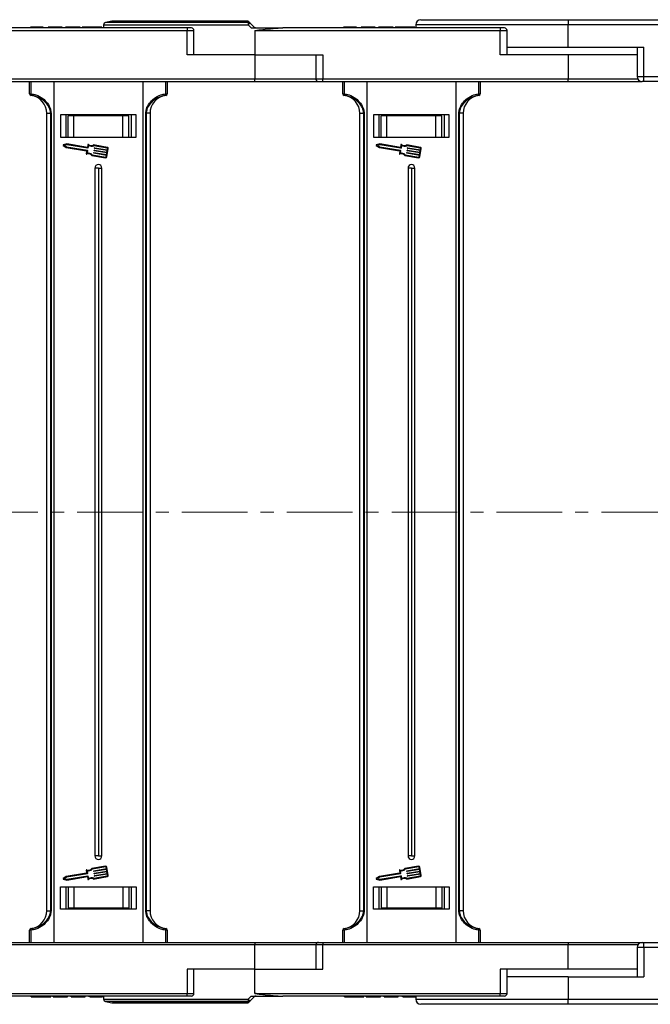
# Model space of a CAD drawing. Header units: millimetres. Extents: x -1214 to 867, y -361 to 1097.
# Tile 16 of 51: x 359 to 543, y -25 to 261. Entities that reach past the tile are written whole.
import ezdxf

# ---------------------------------------------------------------- set-up
doc = ezdxf.new("R2010")
doc.units = ezdxf.units.MM
doc.linetypes.add('CENTERX2', pattern=[20.32, 12.7, -2.54, 2.54, -2.54])

msp = doc.modelspace()

# ---------------------------------------------------------------- linework, layer by layer
at = {"color": 7, "linetype": 'Continuous', "lineweight": 25}
for p, q in [((386.085, 260.28), (384.261, 259.915)), ((425.347, 260.294), (386.232, 260.294)), ((475.894, 260.694), (518.658, 260.694)), ((518.658, 260.694), (518.658, 259.194)), ((518.658, 260.694), (561.112, 260.694)), ((336.969, 257.544), (407.936, 257.544)), ((407.936, 258.294), (344.747, 258.294)), ((362.426, 258.494), (362.426, 258.294)), ((364.28, 258.494), (364.28, 258.294)), ((366.141, 258.494), (366.141, 258.294)), ((366.273, 258.494), (366.273, 258.294)), ((367.503, 258.494), (367.503, 258.294)), ((368.657, 258.494), (367.503, 258.494)), ((368.657, 258.494), (368.657, 258.294)), ((371.196, 258.494), (368.657, 258.494)), ((371.196, 258.494), (371.196, 258.294)), ((371.58, 258.494), (371.196, 258.494)), ((371.58, 258.494), (371.58, 258.294)), ((376.811, 258.494), (372.58, 258.494)), ((372.58, 258.494), (372.58, 258.294)), ((376.811, 258.494), (376.811, 258.294)), ((377.426, 258.494), (377.426, 258.294)), ((380.281, 258.494), (380.281, 258.294)), ((383.119, 258.494), (383.119, 258.294)), ((383.658, 259.179), (383.658, 258.294)), ((407.936, 258.294), (407.936, 257.544)), ((409.186, 258.294), (407.936, 258.294)), ((407.936, 250.494), (407.936, 257.544)), ((409.936, 250.494), (409.936, 257.544)), ((425.678, 259.179), (426.579, 258.294)), ((426.579, 258.294), (435.747, 258.294)), ((427.658, 257.577), (427.658, 250.494)), ((427.969, 257.544), (427.969, 257.585)), ((427.969, 257.544), (498.936, 257.544)), ((498.936, 258.294), (435.747, 258.294)), ((453.426, 258.494), (453.426, 258.294)), ((455.28, 258.494), (455.28, 258.294)), ((457.142, 258.494), (457.142, 258.294)), ((457.273, 258.494), (457.273, 258.294)), ((458.503, 258.494), (458.503, 258.294)), ((459.657, 258.494), (458.503, 258.494)), ((459.657, 258.494), (459.657, 258.294)), ((462.196, 258.494), (459.657, 258.494)), ((462.196, 258.494), (462.196, 258.294)), ((462.58, 258.494), (462.196, 258.494)), ((462.58, 258.494), (462.58, 258.294)), ((463.58, 258.494), (463.58, 258.294)), ((467.811, 258.494), (463.58, 258.494)), ((467.811, 258.494), (467.811, 258.294)), ((468.426, 258.494), (468.426, 258.294)), ((471.281, 258.494), (471.281, 258.294)), ((474.119, 258.494), (474.119, 258.294)), ((474.394, 259.194), (474.394, 258.294)), ((498.936, 258.294), (498.936, 257.544)), ((500.186, 258.294), (498.936, 258.294)), ((498.936, 250.494), (498.936, 257.544)), ((500.936, 250.494), (500.936, 257.544)), ((518.658, 252.694), (518.658, 259.194)), ((561.733, 259.194), (518.658, 259.194)), ((500.936, 252.694), (518.658, 252.694)), ((518.658, 252.694), (540.743, 252.694)), ((538.743, 252.694), (538.743, 244.194)), ((540.743, 244.194), (540.743, 252.694)), ((427.658, 250.494), (407.936, 250.494)), ((427.658, 250.494), (447.38, 250.494)), ((427.658, 250.494), (427.658, 243.444)), ((445.38, 250.494), (445.38, 243.444)), ((447.38, 250.494), (447.38, 243.444)), ((518.658, 250.494), (498.936, 250.494)), ((518.658, 250.494), (518.658, 243.444)), ((538.743, 250.494), (518.658, 250.494)), ((427.658, 243.444), (356.38, 243.444)), ((427.658, 242.694), (427.658, 243.444)), ((518.658, 243.444), (447.38, 243.444)), ((447.38, 242.694), (447.38, 243.444)), ((518.658, 242.694), (518.658, 243.444)), ((540.743, 244.194), (613.658, 244.194)), ((540.743, 242.694), (540.743, 244.194)), ((356.38, 242.694), (427.658, 242.694)), ((362.158, 239.158), (362.158, 242.694)), ((362.553, 242.694), (362.553, 239.158)), ((369.158, 242.694), (369.158, 117.694)), ((395.158, 117.694), (395.158, 242.694)), ((401.763, 239.158), (401.763, 242.694)), ((402.158, 242.694), (402.158, 239.158)), ((427.658, 242.694), (446.13, 242.694)), ((446.13, 242.694), (447.38, 242.694)), ((447.38, 242.694), (518.658, 242.694)), ((453.158, 239.158), (453.158, 242.694)), ((453.553, 242.694), (453.553, 239.158)), ((460.158, 242.694), (460.158, 117.694)), ((486.158, 117.694), (486.158, 242.694)), ((492.763, 239.158), (492.763, 242.694)), ((493.158, 242.694), (493.158, 239.158)), ((518.658, 242.694), (540.243, 242.694)), ((540.743, 242.694), (540.243, 242.694)), ((613.922, 242.694), (540.743, 242.694)), ((362.158, 239.158), (362.553, 239.158)), ((362.597, 238.663), (362.597, 238.659)), ((401.719, 238.659), (401.719, 238.663)), ((401.763, 239.158), (402.158, 239.158)), ((453.158, 239.158), (453.553, 239.158)), ((453.597, 238.663), (453.597, 238.659)), ((492.719, 238.659), (492.719, 238.663)), ((492.763, 239.158), (493.158, 239.158)), ((367.158, 233.498), (368.279, 233.498)), ((367.158, 117.694), (367.158, 233.498)), ((368.394, 233.498), (368.279, 233.498)), ((368.279, 117.694), (368.279, 233.498)), ((368.394, 233.498), (368.394, 117.694)), ((371.158, 233.094), (371.158, 226.594)), ((393.158, 233.094), (371.158, 233.094)), ((372.658, 233.094), (372.658, 226.594)), ((373.358, 226.594), (373.358, 232.794)), ((375.039, 232.794), (373.358, 232.794)), ((375.039, 226.594), (375.039, 232.794)), ((389.277, 232.794), (375.039, 232.794)), ((389.277, 226.594), (389.277, 232.794)), ((390.958, 232.794), (389.277, 232.794)), ((390.958, 226.594), (390.958, 232.794)), ((391.658, 233.094), (391.658, 226.594)), ((391.658, 233.094), (391.658, 226.594)), ((393.158, 226.594), (393.158, 233.094)), ((396.037, 233.498), (395.922, 233.498)), ((395.922, 117.694), (395.922, 233.498)), ((397.158, 233.498), (396.037, 233.498)), ((396.037, 233.498), (396.037, 117.694)), ((397.158, 233.498), (397.158, 117.694)), ((458.158, 233.498), (459.279, 233.498)), ((458.158, 117.694), (458.158, 233.498)), ((459.394, 233.498), (459.279, 233.498)), ((459.279, 117.694), (459.279, 233.498)), ((459.394, 233.498), (459.394, 117.694)), ((462.158, 233.094), (462.158, 226.594)), ((484.158, 233.094), (462.158, 233.094)), ((463.658, 233.094), (463.658, 226.594)), ((464.358, 226.594), (464.358, 232.794)), ((466.039, 232.794), (464.358, 232.794)), ((466.039, 226.594), (466.039, 232.794)), ((480.277, 232.794), (466.039, 232.794)), ((480.277, 226.594), (480.277, 232.794)), ((481.958, 232.794), (480.277, 232.794)), ((481.958, 226.594), (481.958, 232.794)), ((482.658, 233.094), (482.658, 226.594)), ((482.658, 233.094), (482.658, 226.594)), ((484.158, 226.594), (484.158, 233.094)), ((487.037, 233.498), (486.922, 233.498)), ((486.922, 117.694), (486.922, 233.498)), ((488.158, 233.498), (487.037, 233.498)), ((487.037, 233.498), (487.037, 117.694)), ((488.158, 233.498), (488.158, 117.694)), ((371.158, 226.594), (393.158, 226.594)), ((462.158, 226.594), (484.158, 226.594)), ((371.932, 224.163), (372.827, 223.588)), ((372.998, 224.594), (371.963, 224.348)), ((373.005, 224.386), (372.244, 224.205)), ((372.244, 224.205), (372.902, 223.783)), ((372.827, 223.588), (378.721, 222.582)), ((372.902, 223.783), (378.957, 222.748)), ((378.943, 223.578), (372.998, 224.594)), ((379.06, 223.351), (373.005, 224.386)), ((379.076, 224.356), (378.943, 223.578)), ((379.251, 224.17), (379.119, 223.393)), ((384.762, 223.618), (380.776, 224.299)), ((384.728, 223.417), (380.805, 224.088)), ((381.024, 223.378), (381.041, 223.478)), ((384.708, 222.697), (381.065, 223.319)), ((381.1, 223.52), (384.743, 222.898)), ((384.6, 220.853), (385.012, 223.265)), ((384.743, 222.898), (384.811, 223.3)), ((462.932, 224.163), (463.827, 223.588)), ((463.998, 224.594), (462.963, 224.348)), ((464.005, 224.386), (463.244, 224.205)), ((463.244, 224.205), (463.902, 223.783)), ((463.827, 223.588), (469.721, 222.582)), ((463.902, 223.783), (469.957, 222.748)), ((469.943, 223.578), (463.998, 224.594)), ((470.06, 223.351), (464.005, 224.386)), ((470.076, 224.356), (469.943, 223.578)), ((470.251, 224.17), (470.119, 223.393)), ((475.762, 223.618), (471.776, 224.299)), ((475.728, 223.417), (471.805, 224.088)), ((472.024, 223.378), (472.041, 223.478)), ((475.708, 222.697), (472.065, 223.319)), ((472.1, 223.52), (475.743, 222.898)), ((475.6, 220.853), (476.012, 223.265)), ((475.743, 222.898), (475.811, 223.3)), ((378.763, 222.523), (378.639, 221.795)), ((378.998, 222.689), (378.866, 221.912)), ((380.261, 221.284), (384.247, 220.603)), ((380.358, 221.474), (384.282, 220.804)), ((380.783, 221.971), (380.8, 222.071)), ((384.468, 221.29), (380.825, 221.912)), ((380.859, 222.113), (384.502, 221.491)), ((380.903, 222.674), (380.921, 222.775)), ((384.588, 221.993), (380.945, 222.616)), ((380.979, 222.817), (384.622, 222.194)), ((384.399, 220.888), (384.468, 221.29)), ((384.502, 221.491), (384.588, 221.993)), ((384.622, 222.194), (384.708, 222.697)), ((469.763, 222.523), (469.639, 221.795)), ((469.998, 222.689), (469.866, 221.912)), ((471.261, 221.284), (475.247, 220.603)), ((471.358, 221.474), (475.282, 220.804)), ((471.783, 221.971), (471.8, 222.071)), ((475.468, 221.29), (471.825, 221.912)), ((471.859, 222.113), (475.502, 221.491)), ((471.903, 222.674), (471.921, 222.775)), ((475.588, 221.993), (471.945, 222.616)), ((471.979, 222.817), (475.622, 222.194)), ((475.399, 220.888), (475.468, 221.29)), ((475.502, 221.491), (475.588, 221.993)), ((475.622, 222.194), (475.708, 222.697)), ((381.158, 217.594), (381.158, 117.694)), ((382.158, 217.594), (381.158, 217.594)), ((382.158, 217.594), (382.158, 117.694)), ((382.158, 217.594), (383.158, 217.594)), ((383.158, 117.694), (383.158, 217.594)), ((472.158, 217.594), (472.158, 117.694)), ((473.158, 217.594), (472.158, 217.594)), ((473.158, 217.594), (473.158, 117.694)), ((473.158, 217.594), (474.158, 217.594)), ((474.158, 117.694), (474.158, 217.594)), ((367.158, 1.89), (367.158, 117.694)), ((368.279, 1.89), (368.279, 117.694)), ((368.394, 117.694), (368.394, 1.89)), ((369.158, 117.694), (369.158, -7.306)), ((381.158, 117.694), (381.158, 17.794)), ((382.158, 117.694), (382.158, 17.794)), ((383.158, 17.794), (383.158, 117.694)), ((395.158, -7.306), (395.158, 117.694)), ((395.922, 1.89), (395.922, 117.694)), ((396.037, 117.694), (396.037, 1.89)), ((397.158, 117.694), (397.158, 1.89)), ((458.158, 1.89), (458.158, 117.694)), ((459.279, 1.89), (459.279, 117.694)), ((459.394, 117.694), (459.394, 1.89)), ((460.158, 117.694), (460.158, -7.306)), ((472.158, 117.694), (472.158, 17.794)), ((473.158, 117.694), (473.158, 17.794)), ((474.158, 17.794), (474.158, 117.694)), ((486.158, -7.306), (486.158, 117.694)), ((486.922, 1.89), (486.922, 117.694)), ((487.037, 117.694), (487.037, 1.89)), ((488.158, 117.694), (488.158, 1.89)), ((382.158, 17.794), (381.158, 17.794)), ((382.158, 17.794), (383.158, 17.794)), ((473.158, 17.794), (472.158, 17.794)), ((473.158, 17.794), (474.158, 17.794)), ((384.247, 14.785), (380.261, 14.104)), ((384.282, 14.584), (380.358, 13.914)), ((384.468, 14.099), (384.399, 14.501)), ((385.012, 12.123), (384.6, 14.535)), ((475.247, 14.785), (471.261, 14.104)), ((475.282, 14.584), (471.358, 13.914)), ((475.468, 14.099), (475.399, 14.501)), ((476.012, 12.123), (475.6, 14.535)), ((372.827, 11.8), (371.932, 11.225)), ((372.902, 11.606), (372.244, 11.183)), ((378.721, 12.807), (372.827, 11.8)), ((378.957, 12.64), (372.902, 11.606)), ((372.998, 10.795), (378.943, 11.81)), ((373.005, 11.003), (379.06, 12.037)), ((378.639, 13.593), (378.763, 12.866)), ((378.866, 13.476), (378.998, 12.699)), ((378.943, 11.81), (379.076, 11.033)), ((379.119, 11.996), (379.251, 11.219)), ((380.776, 11.089), (384.762, 11.77)), ((380.8, 13.317), (380.783, 13.418)), ((380.805, 11.301), (384.728, 11.971)), ((380.825, 13.477), (384.468, 14.099)), ((384.502, 13.898), (380.859, 13.276)), ((380.921, 12.614), (380.903, 12.714)), ((380.945, 12.773), (384.588, 13.395)), ((384.622, 13.194), (380.979, 12.572)), ((381.041, 11.91), (381.024, 12.011)), ((381.065, 12.069), (384.708, 12.692)), ((384.743, 12.491), (381.1, 11.868)), ((384.588, 13.395), (384.502, 13.898)), ((384.708, 12.692), (384.622, 13.194)), ((384.811, 12.089), (384.743, 12.491)), ((463.827, 11.8), (462.932, 11.225)), ((463.902, 11.606), (463.244, 11.183)), ((469.721, 12.807), (463.827, 11.8)), ((469.957, 12.64), (463.902, 11.606)), ((463.998, 10.795), (469.943, 11.81)), ((464.005, 11.003), (470.06, 12.037)), ((469.639, 13.593), (469.763, 12.866)), ((469.866, 13.476), (469.998, 12.699)), ((469.943, 11.81), (470.076, 11.033)), ((470.119, 11.996), (470.251, 11.219)), ((471.776, 11.089), (475.762, 11.77)), ((471.8, 13.317), (471.783, 13.418)), ((471.805, 11.301), (475.728, 11.971)), ((471.825, 13.477), (475.468, 14.099)), ((475.502, 13.898), (471.859, 13.276)), ((471.921, 12.614), (471.903, 12.714)), ((471.945, 12.773), (475.588, 13.395)), ((475.622, 13.194), (471.979, 12.572)), ((472.041, 11.91), (472.024, 12.011)), ((472.065, 12.069), (475.708, 12.692)), ((475.743, 12.491), (472.1, 11.868)), ((475.588, 13.395), (475.502, 13.898)), ((475.708, 12.692), (475.622, 13.194)), ((475.811, 12.089), (475.743, 12.491)), ((371.158, 8.794), (393.158, 8.794)), ((371.158, 2.294), (371.158, 8.794)), ((371.963, 11.04), (372.998, 10.795)), ((372.244, 11.183), (373.005, 11.003)), ((372.658, 8.794), (372.658, 2.294)), ((373.358, 8.794), (373.358, 2.594)), ((375.039, 8.794), (375.039, 2.594)), ((389.277, 8.794), (389.277, 2.594)), ((390.958, 8.794), (390.958, 2.594)), ((391.658, 8.794), (391.658, 2.294)), ((391.658, 8.794), (391.658, 2.294)), ((393.158, 8.794), (393.158, 2.294)), ((462.158, 8.794), (484.158, 8.794)), ((462.158, 2.294), (462.158, 8.794)), ((462.963, 11.04), (463.998, 10.795)), ((463.244, 11.183), (464.005, 11.003)), ((463.658, 8.794), (463.658, 2.294)), ((464.358, 8.794), (464.358, 2.594)), ((466.039, 8.794), (466.039, 2.594)), ((480.277, 8.794), (480.277, 2.594)), ((481.958, 8.794), (481.958, 2.594)), ((482.658, 8.794), (482.658, 2.294)), ((482.658, 8.794), (482.658, 2.294)), ((484.158, 8.794), (484.158, 2.294)), ((367.158, 1.89), (368.279, 1.89)), ((368.394, 1.89), (368.279, 1.89)), ((393.158, 2.294), (371.158, 2.294)), ((375.039, 2.594), (373.358, 2.594)), ((389.277, 2.594), (375.039, 2.594)), ((390.958, 2.594), (389.277, 2.594)), ((396.037, 1.89), (395.922, 1.89)), ((397.158, 1.89), (396.037, 1.89)), ((458.158, 1.89), (459.279, 1.89)), ((459.394, 1.89), (459.279, 1.89)), ((484.158, 2.294), (462.158, 2.294)), ((466.039, 2.594), (464.358, 2.594)), ((480.277, 2.594), (466.039, 2.594)), ((481.958, 2.594), (480.277, 2.594)), ((487.037, 1.89), (486.922, 1.89)), ((488.158, 1.89), (487.037, 1.89)), ((362.158, -7.306), (362.158, -3.77)), ((362.553, -3.77), (362.158, -3.77)), ((362.553, -3.77), (362.553, -7.306)), ((362.597, -3.27), (362.597, -3.274)), ((401.719, -3.274), (401.719, -3.27)), ((401.763, -7.306), (401.763, -3.77)), ((402.158, -3.77), (401.763, -3.77)), ((402.158, -3.77), (402.158, -7.306)), ((453.158, -7.306), (453.158, -3.77)), ((453.553, -3.77), (453.158, -3.77)), ((453.553, -3.77), (453.553, -7.306)), ((453.597, -3.27), (453.597, -3.274)), ((492.719, -3.274), (492.719, -3.27)), ((492.763, -7.306), (492.763, -3.77)), ((493.158, -3.77), (492.763, -3.77)), ((493.158, -3.77), (493.158, -7.306)), ((356.38, -7.306), (427.658, -7.306)), ((427.658, -8.056), (356.38, -8.056)), ((427.658, -7.306), (446.13, -7.306)), ((427.658, -7.306), (427.658, -8.056)), ((427.658, -15.106), (427.658, -8.056)), ((445.38, -8.056), (445.38, -15.106)), ((446.13, -7.306), (447.38, -7.306)), ((447.38, -7.306), (518.658, -7.306)), ((447.38, -7.306), (447.38, -8.056)), ((518.658, -8.056), (447.38, -8.056)), ((447.38, -15.106), (447.38, -8.056)), ((518.658, -7.306), (540.243, -7.306)), ((518.658, -7.306), (518.658, -8.056)), ((518.658, -15.106), (518.658, -8.056)), ((540.243, -7.306), (540.743, -7.306)), ((540.743, -8.806), (540.743, -7.306)), ((540.743, -7.306), (613.922, -7.306)), ((538.743, -8.806), (538.743, -17.306)), ((613.658, -8.806), (540.743, -8.806)), ((540.743, -8.806), (540.743, -17.306)), ((407.936, -15.106), (407.936, -22.156)), ((427.658, -15.106), (407.936, -15.106)), ((409.936, -22.156), (409.936, -15.106)), ((427.658, -22.188), (427.658, -15.106)), ((427.658, -15.106), (447.38, -15.106)), ((498.936, -15.106), (498.936, -22.156)), ((518.658, -15.106), (498.936, -15.106)), ((500.936, -22.156), (500.936, -15.106)), ((538.743, -15.106), (518.658, -15.106)), ((518.658, -17.306), (500.936, -17.306)), ((518.658, -17.306), (518.658, -23.806)), ((518.658, -17.306), (540.743, -17.306)), ((336.969, -22.156), (407.936, -22.156)), ((407.936, -22.906), (407.936, -22.156)), ((427.969, -22.156), (498.936, -22.156)), ((427.969, -22.156), (427.969, -22.196)), ((498.936, -22.906), (498.936, -22.156)), ((407.936, -22.906), (344.747, -22.906)), ((362.657, -23.106), (362.657, -22.906)), ((365.495, -23.106), (365.495, -22.906)), ((368.349, -23.106), (368.349, -22.906)), ((368.965, -23.106), (368.965, -22.906)), ((368.965, -23.106), (373.196, -23.106)), ((373.196, -23.106), (373.196, -22.906)), ((374.196, -23.106), (374.196, -22.906)), ((374.196, -23.106), (374.58, -23.106)), ((374.58, -23.106), (374.58, -22.906)), ((374.58, -23.106), (377.119, -23.106)), ((377.119, -23.106), (377.119, -22.906)), ((377.119, -23.106), (378.273, -23.106)), ((378.273, -23.106), (378.273, -22.906)), ((379.503, -23.106), (379.503, -22.906)), ((379.634, -23.106), (379.634, -22.906)), ((381.496, -23.106), (381.496, -22.906)), ((383.349, -23.106), (383.349, -22.906)), ((383.658, -22.906), (383.658, -23.791)), ((384.261, -24.526), (386.085, -24.891)), ((425.347, -24.906), (386.232, -24.906)), ((409.186, -22.906), (407.936, -22.906)), ((425.678, -23.791), (426.579, -22.906)), ((426.579, -22.906), (435.747, -22.906)), ((498.936, -22.906), (435.747, -22.906)), ((453.657, -23.106), (453.657, -22.906)), ((456.495, -23.106), (456.495, -22.906)), ((459.349, -23.106), (459.349, -22.906)), ((459.965, -23.106), (459.965, -22.906)), ((459.965, -23.106), (464.196, -23.106)), ((464.196, -23.106), (464.196, -22.906)), ((465.196, -23.106), (465.196, -22.906)), ((465.196, -23.106), (465.58, -23.106)), ((465.58, -23.106), (465.58, -22.906)), ((465.58, -23.106), (468.119, -23.106)), ((468.119, -23.106), (468.119, -22.906)), ((468.119, -23.106), (469.273, -23.106)), ((469.273, -23.106), (469.273, -22.906)), ((470.503, -23.106), (470.503, -22.906)), ((470.634, -23.106), (470.634, -22.906)), ((472.496, -23.106), (472.496, -22.906)), ((474.349, -23.106), (474.349, -22.906)), ((474.394, -22.906), (474.394, -23.806)), ((518.658, -25.306), (475.894, -25.306)), ((500.186, -22.906), (498.936, -22.906)), ((518.658, -23.806), (561.733, -23.806)), ((518.658, -25.306), (518.658, -23.806)), ((561.112, -25.306), (518.658, -25.306))]:
    msp.add_line(p, q, dxfattribs=at)
at = {"color": 8, "linetype": 'Continuous', "lineweight": 25}
for p, q in [((386.085, 260.28), (425.339, 260.28)), ((383.658, 259.179), (425.678, 259.179)), ((425.706, 259.915), (384.261, 259.915)), ((407.936, 257.544), (409.936, 257.544)), ((518.658, 259.194), (474.394, 259.194)), ((498.936, 257.544), (500.936, 257.544)), ((445.38, 243.444), (427.658, 243.444)), ((447.38, 243.444), (445.38, 243.444)), ((538.944, 243.444), (518.658, 243.444)), ((538.743, 244.194), (540.743, 244.194)), ((445.38, -8.056), (427.658, -8.056)), ((447.38, -8.056), (445.38, -8.056)), ((538.944, -8.056), (518.658, -8.056)), ((540.743, -8.806), (538.743, -8.806)), ((407.936, -22.156), (409.936, -22.156)), ((498.936, -22.156), (500.936, -22.156)), ((383.658, -23.791), (425.678, -23.791)), ((425.706, -24.526), (384.261, -24.526)), ((386.085, -24.891), (425.339, -24.891)), ((474.394, -23.806), (518.658, -23.806))]:
    msp.add_line(p, q, dxfattribs=at)
at = {"color": 1, "linetype": 'CENTERX2', "lineweight": 13, "ltscale": 1.5}
msp.add_line((638.863, 117.694), (-476.365, 117.694), dxfattribs=at)
at = {"color": 7, "linetype": 'Continuous', "lineweight": 25, "flags": 128}
for points in [[(425.339, 260.28), (425.34, 260.283), (425.341, 260.286), (425.342, 260.289), (425.343, 260.291), (425.344, 260.292), (425.345, 260.293), (425.346, 260.294), (425.347, 260.294)], [(427.438, 258.514), (426.84, 259.112), (426.242, 259.71)], [(425.339, -24.891), (425.34, -24.895), (425.341, -24.898), (425.342, -24.9), (425.343, -24.902), (425.344, -24.904), (425.345, -24.905), (425.346, -24.906), (425.347, -24.906)], [(427.438, -23.125), (426.84, -23.723), (426.242, -24.321)]]:
    msp.add_lwpolyline(points, dxfattribs=at)
at = {"color": 7, "linetype": 'Continuous', "lineweight": 25}
for centre, radius, start, end in [((386.232, 259.544), 0.75, 90, 101.30993), ((425.377, 259.57), 0.71, 45.21697, 93.08275), ((425.347, 259.544), 0.75, 45, 90), ((475.894, 259.194), 1.5, 90, 180), ((384.408, 259.179), 0.75, 101.30993, 180), ((409.186, 257.544), 0.75, 0, 90), ((431.9, 259.318), 6.223, 174.49831, 181.27787), ((430.182, 254.955), 6.175, 129.64155, 136.83016), ((425.742, 259.206), 0.71, 45.21655, 92.97036), ((430.466, 255.109), 4.557, 131.64406, 135.64705), ((427.969, 259.044), 1.5, 258.04702, 270), ((427.189, 258.435), 0.636, 347.25162, 348.74893), ((427.969, 259.044), 0.75, 258.04702, 270), ((500.186, 257.544), 0.75, 0, 90), ((446.13, 243.444), 0.75, 180, 270), ((540.243, 244.194), 1.5, 180, 270), ((362.657, 239.159), 0.499, 180.05878, 263.03084), ((362.658, 239.155), 0.5, 180, 262.94587), ((363.286, 238.973), 0.756, 165.82654, 204.23003), ((361.958, 233.498), 5.2, 0, 82.94587), ((402.358, 233.498), 5.2, 97.05413, 180), ((401.03, 238.973), 0.756, 335.78662, 14.17049), ((401.659, 239.158), 0.499, 276.96948, 359.94863), ((401.658, 239.155), 0.5, 277.05413, 0), ((453.657, 239.158), 0.499, 180.05137, 263.03052), ((453.658, 239.155), 0.5, 180, 262.94587), ((454.287, 238.973), 0.756, 165.8394, 204.20349), ((452.958, 233.498), 5.2, 0, 82.94587), ((493.358, 233.498), 5.2, 97.05413, 180), ((492.029, 238.973), 0.756, 335.79651, 14.1606), ((492.659, 239.158), 0.499, 276.96948, 359.94863), ((492.658, 239.155), 0.5, 277.05413, 0), ((371.987, 224.249), 0.102, 103.32833, 237.28541), ((379.068, 223.402), 0.051, 260.30687, 350.30687), ((379.177, 224.338), 0.102, 54.79186, 170.30687), ((380.109, 225.66), 1.515, 234.79186, 296.12453), ((380.109, 225.66), 1.719, 240.07022, 293.86617), ((381.074, 223.369), 0.051, 170.30687, 260.30687), ((381.091, 223.47), 0.051, 80.30687, 170.30687), ((384.711, 223.317), 0.102, 350.30687, 80.30687), ((384.711, 223.317), 0.306, 350.30687, 80.30687), ((462.987, 224.249), 0.102, 103.32833, 237.28541), ((470.068, 223.402), 0.051, 260.30687, 350.30687), ((470.177, 224.338), 0.102, 54.79186, 170.30687), ((471.109, 225.66), 1.515, 234.79186, 296.12453), ((471.109, 225.66), 1.719, 240.07022, 293.86617), ((472.074, 223.369), 0.051, 170.30687, 260.30687), ((472.091, 223.47), 0.051, 80.30687, 170.30687), ((475.711, 223.317), 0.102, 350.30687, 80.30687), ((475.711, 223.317), 0.306, 350.30687, 80.30687), ((378.739, 221.778), 0.102, 170.30687, 285.82188), ((378.713, 222.531), 0.051, 350.30687, 80.30687), ((379.18, 220.222), 1.515, 44.48921, 105.82188), ((379.18, 220.222), 1.719, 46.74758, 100.54353), ((378.948, 222.698), 0.051, 350.30687, 80.30687), ((380.833, 221.962), 0.051, 170.30687, 260.30687), ((380.851, 222.063), 0.051, 80.30687, 170.30687), ((380.954, 222.666), 0.051, 170.30687, 260.30687), ((380.971, 222.766), 0.051, 80.30687, 170.30687), ((384.299, 220.905), 0.306, 260.30687, 350.30687), ((384.299, 220.905), 0.102, 260.30687, 350.30687), ((469.739, 221.778), 0.102, 170.30687, 285.82188), ((469.713, 222.531), 0.051, 350.30687, 80.30687), ((470.18, 220.222), 1.515, 44.48921, 105.82188), ((470.18, 220.222), 1.719, 46.74758, 100.54353), ((469.948, 222.698), 0.051, 350.30687, 80.30687), ((471.833, 221.962), 0.051, 170.30687, 260.30687), ((471.851, 222.063), 0.051, 80.30687, 170.30687), ((471.954, 222.666), 0.051, 170.30687, 260.30687), ((471.971, 222.766), 0.051, 80.30687, 170.30687), ((475.299, 220.905), 0.306, 260.30687, 350.30687), ((475.299, 220.905), 0.102, 260.30687, 350.30687), ((382.158, 217.594), 1, 0, 180), ((473.158, 217.594), 1, 0, 180), ((382.158, 17.794), 1, 180, 0), ((473.158, 17.794), 1, 180, 0), ((384.299, 14.484), 0.306, 9.69313, 99.69313), ((384.299, 14.484), 0.102, 9.69313, 99.69313), ((475.299, 14.484), 0.306, 9.69313, 99.69313), ((475.299, 14.484), 0.102, 9.69313, 99.69313), ((378.739, 13.61), 0.102, 74.17812, 189.69313), ((378.713, 12.857), 0.051, 279.69313, 9.69313), ((379.18, 15.166), 1.515, 254.17812, 315.51079), ((379.18, 15.166), 1.719, 259.45647, 313.25242), ((378.948, 12.691), 0.051, 279.69313, 9.69313), ((379.068, 11.987), 0.051, 9.69313, 99.69313), ((380.109, 9.729), 1.719, 66.13383, 119.92978), ((380.833, 13.426), 0.051, 99.69313, 189.69313), ((380.851, 13.326), 0.051, 189.69313, 279.69313), ((380.954, 12.723), 0.051, 99.69313, 189.69313), ((380.971, 12.622), 0.051, 189.69313, 279.69313), ((381.074, 12.019), 0.051, 99.69313, 189.69313), ((381.091, 11.919), 0.051, 189.69313, 279.69313), ((384.711, 12.072), 0.102, 279.69313, 9.69313), ((384.711, 12.072), 0.306, 279.69313, 9.69313), ((469.739, 13.61), 0.102, 74.17812, 189.69313), ((469.713, 12.857), 0.051, 279.69313, 9.69313), ((470.18, 15.166), 1.515, 254.17812, 315.51079), ((470.18, 15.166), 1.719, 259.45647, 313.25242), ((469.948, 12.691), 0.051, 279.69313, 9.69313), ((470.068, 11.987), 0.051, 9.69313, 99.69313), ((471.109, 9.729), 1.719, 66.13383, 119.92978), ((471.833, 13.426), 0.051, 99.69313, 189.69313), ((471.851, 13.326), 0.051, 189.69313, 279.69313), ((471.954, 12.723), 0.051, 99.69313, 189.69313), ((471.971, 12.622), 0.051, 189.69313, 279.69313), ((472.074, 12.019), 0.051, 99.69313, 189.69313), ((472.091, 11.919), 0.051, 189.69313, 279.69313), ((475.711, 12.072), 0.102, 279.69313, 9.69313), ((475.711, 12.072), 0.306, 279.69313, 9.69313), ((371.987, 11.139), 0.102, 122.71459, 256.67167), ((379.177, 11.05), 0.102, 189.69313, 305.20814), ((380.109, 9.729), 1.515, 63.87547, 125.20814), ((462.987, 11.139), 0.102, 122.71459, 256.67167), ((470.177, 11.05), 0.102, 189.69313, 305.20814), ((471.109, 9.729), 1.515, 63.87547, 125.20814), ((361.958, 1.89), 5.2, 277.05413, 0), ((402.358, 1.89), 5.2, 180, 262.94587), ((452.958, 1.89), 5.2, 277.05413, 0), ((493.358, 1.89), 5.2, 180, 262.94587), ((362.658, -3.766), 0.5, 97.05413, 180), ((362.657, -3.77), 0.499, 96.96826, 179.94298), ((363.286, -3.584), 0.756, 155.77062, 194.17295), ((401.658, -3.766), 0.5, 0, 82.94587), ((401.03, -3.584), 0.756, 345.83002, 24.21272), ((401.659, -3.77), 0.499, 0.04962, 83.03142), ((453.658, -3.766), 0.5, 97.05413, 180), ((453.657, -3.77), 0.499, 96.96858, 179.95038), ((454.287, -3.584), 0.757, 155.79717, 194.16009), ((492.658, -3.766), 0.5, 0, 82.94587), ((492.029, -3.584), 0.757, 345.83991, 24.20283), ((492.659, -3.77), 0.499, 0.04962, 83.03142), ((446.13, -8.056), 0.75, 90, 180), ((540.243, -8.806), 1.5, 90, 180), ((409.186, -22.156), 0.75, 270, 0), ((427.969, -23.656), 1.5, 90, 101.95298), ((500.186, -22.156), 0.75, 270, 0), ((384.408, -23.791), 0.75, 180, 258.69007), ((386.232, -24.156), 0.75, 258.69007, 270), ((425.377, -24.182), 0.71, 266.91755, 314.78412), ((425.347, -24.156), 0.75, 270, 315), ((431.9, -23.93), 6.224, 178.72232, 185.5015), ((430.182, -19.567), 6.174, 223.17048, 230.35941), ((425.742, -23.817), 0.71, 267.03133, 314.78454), ((430.464, -19.723), 4.553, 224.35137, 228.35752), ((427.194, -23.045), 0.631, 11.23944, 12.74934), ((427.969, -23.656), 0.75, 90, 101.95298), ((475.894, -23.806), 1.5, 180, 270)]:
    msp.add_arc(centre, radius, start, end, dxfattribs=at)
for points, knots in [([(425.339, 260.28), (425.423, 260.196), (425.545, 260.075), (425.667, 259.953), (425.706, 259.915)], [0, 0, 0, 0, 0.6855331, 1, 1, 1, 1]), ([(364.28, 258.494), (363.987, 258.494), (363.404, 258.494), (362.738, 258.494), (362.461, 258.494), (362.438, 258.494), (362.426, 258.494)], [0, 0, 0, 0, 0.2802293, 0.5584236, 0.7788356, 1, 1, 1, 1]), ([(366.141, 258.494), (366.047, 258.494), (365.859, 258.494), (365.198, 258.494), (364.628, 258.494), (364.28, 258.494)], [0, 0, 0, 0, 0.280121, 0.5603012, 1, 1, 1, 1]), ([(380.281, 258.494), (379.837, 258.494), (378.951, 258.494), (377.957, 258.494), (377.484, 258.494), (377.446, 258.494), (377.426, 258.494)], [0, 0, 0, 0, 0.2799336, 0.5587161, 0.7790508, 1, 1, 1, 1]), ([(383.119, 258.494), (383.089, 258.494), (383.03, 258.494), (382.33, 258.494), (381.324, 258.494), (380.629, 258.494), (380.281, 258.494)], [0, 0, 0, 0, 0.2805587, 0.5594749, 0.7794167, 1, 1, 1, 1]), ([(426.242, 259.71), (426.204, 259.748), (426.083, 259.87), (425.961, 259.991), (425.878, 260.075)], [0, 0, 0, 0, 0.3144727, 1, 1, 1, 1]), ([(427.813, 258.311), (427.755, 258.327), (427.615, 258.365), (427.504, 258.459), (427.438, 258.514)], [0, 0, 0, 0, 0.4156773, 1, 1, 1, 1]), ([(427.658, 257.577), (427.672, 257.576), (427.776, 257.568), (427.879, 257.577), (427.969, 257.585)], [0, 0, 0, 0, 0.1379032, 1, 1, 1, 1]), ([(427.969, 257.585), (428.375, 257.638), (429.773, 257.82), (432.169, 258.106), (434.358, 258.282), (435.548, 258.292), (435.747, 258.294)], [0, 0, 0, 0, 0.1563392, 0.5382472, 0.9225772, 1, 1, 1, 1]), ([(455.28, 258.494), (454.987, 258.494), (454.404, 258.494), (453.738, 258.494), (453.461, 258.494), (453.438, 258.494), (453.426, 258.494)], [0, 0, 0, 0, 0.28024506, 0.55842121, 0.77883814, 1, 1, 1, 1]), ([(457.142, 258.494), (457.047, 258.494), (456.859, 258.494), (456.198, 258.494), (455.628, 258.494), (455.28, 258.494)], [0, 0, 0, 0, 0.280121, 0.5603012, 1, 1, 1, 1]), ([(471.281, 258.494), (470.837, 258.494), (469.951, 258.494), (468.957, 258.494), (468.484, 258.494), (468.446, 258.494), (468.426, 258.494)], [0, 0, 0, 0, 0.2799449, 0.5587165, 0.7790502, 1, 1, 1, 1]), ([(474.119, 258.494), (474.089, 258.494), (474.03, 258.494), (473.33, 258.494), (472.324, 258.494), (471.629, 258.494), (471.281, 258.494)], [0, 0, 0, 0, 0.2805587, 0.5594749, 0.7794167, 1, 1, 1, 1]), ([(362.553, 239.158), (363.045, 239.072), (364.273, 238.856), (365.968, 237.925), (367.379, 236.48), (368.234, 234.969), (368.348, 233.92), (368.394, 233.498)], [0, 0, 0, 0, 0.1717576, 0.4284853, 0.6465004, 0.857667, 1, 1, 1, 1]), ([(368.279, 233.498), (368.227, 233.906), (368.097, 234.919), (367.183, 236.318), (365.781, 237.614), (364.229, 238.36), (363.107, 238.606), (362.655, 238.656), (362.597, 238.663)], [0, 0, 0, 0, 0.144272, 0.358371, 0.577065, 0.8312356, 0.9783736, 1, 1, 1, 1]), ([(395.922, 233.498), (395.968, 233.92), (396.081, 234.969), (396.937, 236.48), (398.348, 237.925), (400.043, 238.856), (401.271, 239.072), (401.763, 239.158)], [0, 0, 0, 0, 0.1423335, 0.3534976, 0.5715134, 0.8282419, 1, 1, 1, 1]), ([(401.719, 238.663), (401.269, 238.589), (400.139, 238.406), (398.536, 237.609), (397.133, 236.319), (396.219, 234.919), (396.089, 233.906), (396.037, 233.498)], [0, 0, 0, 0, 0.1687005, 0.4228859, 0.641598, 0.8557148, 1, 1, 1, 1]), ([(453.553, 239.158), (454.045, 239.072), (455.273, 238.856), (456.968, 237.925), (458.379, 236.48), (459.234, 234.969), (459.348, 233.92), (459.394, 233.498)], [0, 0, 0, 0, 0.1717579, 0.4284861, 0.6465017, 0.8576656, 1, 1, 1, 1]), ([(459.279, 233.498), (459.227, 233.906), (459.097, 234.919), (458.183, 236.318), (456.781, 237.614), (455.229, 238.36), (454.107, 238.606), (453.655, 238.656), (453.597, 238.663)], [0, 0, 0, 0, 0.1442727, 0.3583672, 0.5770603, 0.8312296, 0.978367, 1, 1, 1, 1]), ([(486.922, 233.498), (486.968, 233.92), (487.082, 234.969), (487.937, 236.48), (489.348, 237.925), (491.043, 238.856), (492.271, 239.072), (492.763, 239.158)], [0, 0, 0, 0, 0.1423344, 0.3534983, 0.5715139, 0.8282421, 1, 1, 1, 1]), ([(492.719, 238.663), (492.269, 238.589), (491.139, 238.406), (489.536, 237.609), (488.133, 236.319), (487.219, 234.919), (487.089, 233.906), (487.037, 233.498)], [0, 0, 0, 0, 0.1686997, 0.42289, 0.641601, 0.8557168, 1, 1, 1, 1]), ([(368.394, 1.89), (368.348, 1.468), (368.234, 0.42), (367.379, -1.091), (365.968, -2.537), (364.273, -3.468), (363.045, -3.683), (362.553, -3.77)], [0, 0, 0, 0, 0.1423315, 0.3534998, 0.571514, 0.8282419, 1, 1, 1, 1]), ([(362.597, -3.274), (363.047, -3.201), (364.177, -3.017), (365.78, -2.22), (367.183, -0.931), (368.097, 0.469), (368.227, 1.483), (368.279, 1.89)], [0, 0, 0, 0, 0.1686944, 0.4228865, 0.6415992, 0.8557157, 1, 1, 1, 1]), ([(401.763, -3.77), (401.271, -3.683), (400.043, -3.468), (398.348, -2.537), (396.937, -1.091), (396.081, 0.42), (395.968, 1.468), (395.922, 1.89)], [0, 0, 0, 0, 0.1717586, 0.4284873, 0.6465022, 0.857668, 1, 1, 1, 1]), ([(396.037, 1.89), (396.089, 1.482), (396.219, 0.469), (397.133, -0.93), (398.535, -2.226), (400.087, -2.971), (401.209, -3.217), (401.661, -3.268), (401.719, -3.274)], [0, 0, 0, 0, 0.1442732, 0.3583712, 0.577065, 0.8312292, 0.9783736, 1, 1, 1, 1]), ([(459.394, 1.89), (459.348, 1.468), (459.234, 0.42), (458.379, -1.091), (456.968, -2.537), (455.273, -3.468), (454.045, -3.683), (453.553, -3.77)], [0, 0, 0, 0, 0.1423329, 0.3534985, 0.5715131, 0.8282415, 1, 1, 1, 1]), ([(453.597, -3.274), (454.047, -3.201), (455.177, -3.017), (456.78, -2.22), (458.183, -0.931), (459.097, 0.469), (459.227, 1.483), (459.279, 1.89)], [0, 0, 0, 0, 0.1687002, 0.4228913, 0.641603, 0.855715, 1, 1, 1, 1]), ([(492.763, -3.77), (492.271, -3.683), (491.043, -3.468), (489.348, -2.537), (487.937, -1.091), (487.082, 0.42), (486.968, 1.468), (486.922, 1.89)], [0, 0, 0, 0, 0.1717585, 0.4284869, 0.6465015, 0.8576671, 1, 1, 1, 1]), ([(487.037, 1.89), (487.089, 1.482), (487.219, 0.469), (488.133, -0.93), (489.535, -2.226), (491.087, -2.971), (492.209, -3.217), (492.661, -3.268), (492.719, -3.274)], [0, 0, 0, 0, 0.1442711, 0.3583682, 0.5770609, 0.8312299, 0.978367, 1, 1, 1, 1]), ([(427.658, -22.188), (427.672, -22.187), (427.776, -22.18), (427.879, -22.189), (427.969, -22.196)], [0, 0, 0, 0, 0.1379031, 1, 1, 1, 1]), ([(427.969, -22.196), (428.375, -22.249), (429.773, -22.431), (432.169, -22.717), (434.358, -22.893), (435.548, -22.904), (435.747, -22.906)], [0, 0, 0, 0, 0.1563392, 0.5382471, 0.9225772, 1, 1, 1, 1]), ([(362.657, -23.106), (362.687, -23.106), (362.745, -23.106), (363.445, -23.106), (364.451, -23.106), (365.147, -23.106), (365.495, -23.106)], [0, 0, 0, 0, 0.2805587, 0.5594749, 0.7794167, 1, 1, 1, 1]), ([(365.495, -23.106), (365.939, -23.106), (366.825, -23.106), (367.819, -23.106), (368.292, -23.106), (368.33, -23.106), (368.349, -23.106)], [0, 0, 0, 0, 0.2799336, 0.5587161, 0.7790508, 1, 1, 1, 1]), ([(379.634, -23.106), (379.729, -23.106), (379.917, -23.106), (380.578, -23.106), (381.148, -23.106), (381.496, -23.106)], [0, 0, 0, 0, 0.280121, 0.5603012, 1, 1, 1, 1]), ([(381.496, -23.106), (381.789, -23.106), (382.372, -23.106), (383.038, -23.106), (383.315, -23.106), (383.338, -23.106), (383.349, -23.106)], [0, 0, 0, 0, 0.2802466, 0.5584243, 0.7788349, 1, 1, 1, 1]), ([(425.339, -24.891), (425.423, -24.808), (425.545, -24.686), (425.667, -24.565), (425.706, -24.526)], [0, 0, 0, 0, 0.68553388, 1, 1, 1, 1]), ([(426.242, -24.321), (426.204, -24.36), (426.083, -24.481), (425.961, -24.603), (425.878, -24.686)], [0, 0, 0, 0, 0.314474, 1, 1, 1, 1]), ([(427.813, -22.922), (427.755, -22.938), (427.615, -22.977), (427.504, -23.071), (427.438, -23.125)], [0, 0, 0, 0, 0.415674, 1, 1, 1, 1]), ([(453.657, -23.106), (453.687, -23.106), (453.745, -23.106), (454.445, -23.106), (455.451, -23.106), (456.147, -23.106), (456.495, -23.106)], [0, 0, 0, 0, 0.2805611, 0.5594727, 0.7794273, 1, 1, 1, 1]), ([(456.495, -23.106), (456.939, -23.106), (457.825, -23.106), (458.819, -23.106), (459.292, -23.106), (459.33, -23.106), (459.349, -23.106)], [0, 0, 0, 0, 0.2799438, 0.5587143, 0.7790525, 1, 1, 1, 1]), ([(470.634, -23.106), (470.729, -23.106), (470.917, -23.106), (471.578, -23.106), (472.148, -23.106), (472.496, -23.106)], [0, 0, 0, 0, 0.2801302, 0.5603069, 1, 1, 1, 1]), ([(472.496, -23.106), (472.789, -23.106), (473.372, -23.106), (474.038, -23.106), (474.315, -23.106), (474.338, -23.106), (474.349, -23.106)], [0, 0, 0, 0, 0.2802293, 0.5584236, 0.7788356, 1, 1, 1, 1])]:
    msp.add_open_spline(points, degree=3, knots=knots, dxfattribs=at)

doc.saveas('drawing.dxf')
